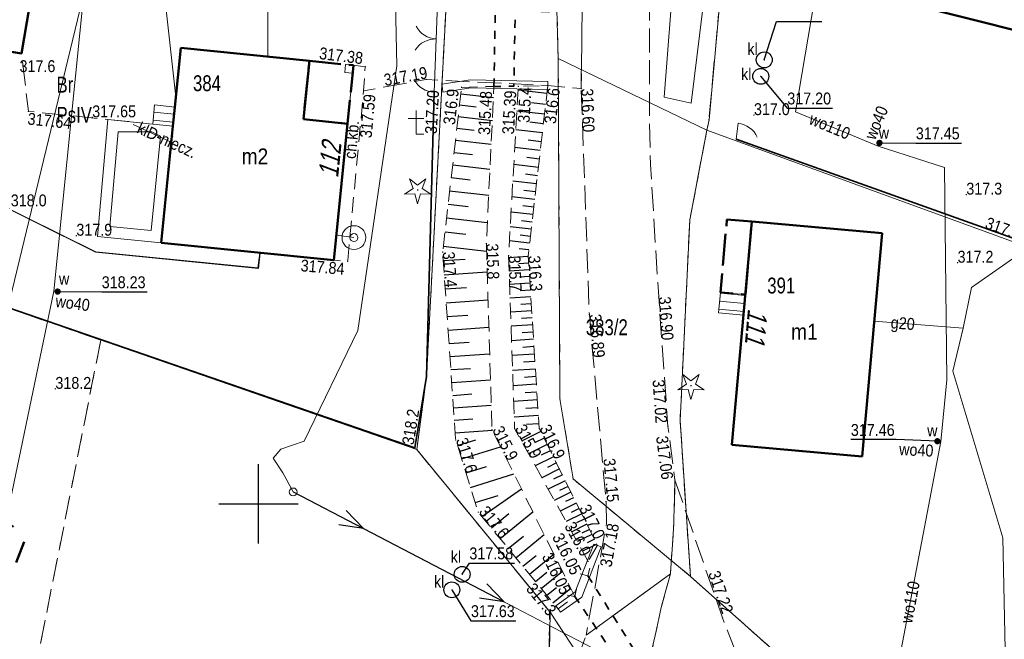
# Model space of a CAD drawing. Header units: metres. Extents: x 7523615 to 7533948, y 5492686 to 5502120.
# Tile 188 of 256: x 7531285 to 7531347, y 5496791 to 5496831. Entities that reach past the tile are written whole.
import ezdxf
from ezdxf.enums import TextEntityAlignment as Align

# ---------------------------------------------------------------- set-up
doc = ezdxf.new("R2010")
doc.units = ezdxf.units.M
for name, pattern in [('0.5_0.5', [1, 0.5, -0.5]), ('1.0_0.5', [1.5, 1, -0.5]), ('1.4_1.4', [2.8, 1.4, -1.4]), ('1.5_0.5', [2, 1.5, -0.5]), ('2.0_0.5', [2.5, 2, -0.5]), ('219-500', [0]), ('egkk-500', [2, 1.5, -0.5]), ('egug-500', [1, 0.5, -0.5]), ('otkz_500', [1, 0.5, -0.5]), ('otob_500', [0]), ('otof_500', [0]), ('suep_nn_500', [0])]:
    doc.linetypes.add(name, pattern=pattern)
doc.layers.get('0').update_dxf_attribs({"color": 2, "lineweight": 5})
doc.styles.get("Standard").update_dxf_attribs({"font": 'Working1250', "width": 0.75})
doc.linetypes.add('902-500', pattern='A,3.75,0,[1,ksztalty.shx,S=0.5,R=0,X=0,Y=0],3.75', length=7.5)
doc.linetypes.add('otdn_500', pattern='A,5,0,[21,ksztalty.shx,S=0.5,R=0,X=-1,Y=0]', length=5)

# ---------------------------------------------------------------- blocks, each defined once
blk = doc.blocks.new('203')
at = {"linetype": 'Continuous', "lineweight": 0}
h = blk.add_hatch(color=0, dxfattribs=at)
edge = h.paths.add_edge_path()
edge.add_arc((0, 0), 0.045, 0, 360)
blk = doc.blocks.new('PW01')
at = {"linetype": 'Continuous', "lineweight": 13}
h = blk.add_hatch(color=0, dxfattribs=at)
edge = h.paths.add_edge_path()
edge.add_arc((0, 0), 0.045, 0, 360)
blk = doc.blocks.new('OP011')
at = {"linetype": 'Continuous', "lineweight": 13}
h = blk.add_hatch(color=0, dxfattribs=at)
edge = h.paths.add_edge_path()
edge.add_arc((0, 0), 0.05, 0, 360)
at = {"color": 0, "linetype": 'Continuous', "lineweight": 13}
for p, q in [((-0.283, 0.093), (-0.512, 0.706)), ((-0.512, 0.706), (0, 0.299)), ((0, 0.299), (0.512, 0.706)), ((0.512, 0.706), (0.283, 0.093)), ((-0.828, -0.268), (-0.283, 0.093)), ((0.283, 0.093), (0.828, -0.268)), ((-0.175, -0.24), (-0.828, -0.268)), ((0, -0.87), (-0.175, -0.24)), ((0.175, -0.24), (0, -0.87)), ((0.828, -0.268), (0.175, -0.24))]:
    blk.add_line(p, q, dxfattribs=at)
blk = doc.blocks.new('US13')
at = {"color": 0, "linetype": 'Continuous', "lineweight": 13}
for radius in [0.75, 0.25]:
    blk.add_circle((0, 0), radius, dxfattribs=at)
blk = doc.blocks.new('US15')
at = {"color": 0, "linetype": 'Continuous', "lineweight": 13}
blk.add_circle((0, 0), 0.25, dxfattribs=at)
blk = doc.blocks.new('OO01')
at = {"color": 0, "linetype": 'Continuous', "lineweight": 13}
for p, q in [((0, 1), (0, 1.5)), ((0, 1), (-0.5, 1)), ((0, 0), (0, 1)), ((0, 1), (0.5, 1)), ((0, 0), (0.5, 0))]:
    blk.add_line(p, q, dxfattribs=at)
blk = doc.blocks.new('US25')
at = {"linetype": 'Continuous', "lineweight": 0}
h = blk.add_hatch(color=0, dxfattribs=at)
edge = h.paths.add_edge_path()
edge.add_arc((0, 0), 0.2, 0, 360)
blk = doc.blocks.new('SUEP1')
at = {"color": 0, "linetype": 'Continuous'}
for p, q in [((0, 0), (5, 0)), ((5, 0), (3.5, 0.5)), ((5, 0), (3.5, -0.5)), ((5, 0), (15, 0)), ((15, 0), (13.5, 0.5)), ((15, 0), (13.5, -0.5))]:
    blk.add_line(p, q, dxfattribs=at)
blk = doc.blocks.new('OK02')
at = {"color": 0, "linetype": 'Continuous', "lineweight": 0}
for centre, start, end in [((-1.5, 0), 0, 60), ((1.5, 0), 120, 180)]:
    blk.add_arc(centre, 1.5, start, end, dxfattribs=at)
blk = doc.blocks.new('IB05')
at = {"color": 0, "linetype": 'Continuous', "lineweight": 13}
for q in [(0.354, 0.354), (0.354, -0.354)]:
    blk.add_line((0, 0), q, dxfattribs=at)
blk = doc.blocks.new('SUKM')
at = {"color": 0, "linetype": 'Continuous'}
blk.add_circle((0, 0), 0.5, dxfattribs=at)
blk = doc.blocks.new('OK04')
at = {"color": 0, "linetype": 'Continuous', "lineweight": 0}
blk.add_arc((1.5, 0.001), 1.5, 120, 180, dxfattribs=at)
blk = doc.blocks.new('RAMKA500K')
at = {"color": 0}
for p, q in [((100, 47.5), (100, 52.5)), ((97.5, 50), (102.5, 50))]:
    blk.add_line(p, q, dxfattribs=at)

msp = doc.modelspace()

# ---------------------------------------------------------------- linework, layer by layer
at = {"layer": '000 Inne (niezydentyfikowane)', "color": 7, "linetype": 'CONTINUOUS', "lineweight": 25, "flags": 128}
for points in [[(7531318.16, 5496825.86), (7531316.35, 5496826.07)], [(7531312.74, 5496825.83), (7531314.8, 5496825.6)], [(7531318.08, 5496825.16), (7531317.19, 5496825.26)], [(7531312.66, 5496825.13), (7531313.71, 5496825.01)], [(7531318.01, 5496824.54), (7531316.27, 5496824.74)], [(7531312.58, 5496824.41), (7531314.73, 5496824.16)], [(7531317.94, 5496823.95), (7531317.09, 5496824.05)], [(7531312.5, 5496823.67), (7531313.59, 5496823.54)], [(7531317.88, 5496823.38), (7531316.2, 5496823.57)], [(7531312.41, 5496822.91), (7531314.65, 5496822.66)], [(7531317.81, 5496822.81), (7531316.99, 5496822.91)], [(7531312.32, 5496822.14), (7531313.47, 5496822.01)], [(7531317.75, 5496822.26), (7531316.14, 5496822.45)], [(7531317.69, 5496821.72), (7531316.9, 5496821.81)], [(7531312.23, 5496821.35), (7531314.58, 5496821.09)], [(7531317.63, 5496821.19), (7531316.08, 5496821.37)], [(7531312.14, 5496820.55), (7531313.34, 5496820.41)], [(7531317.51, 5496820.16), (7531316.02, 5496820.33)], [(7531317.57, 5496820.67), (7531316.81, 5496820.76)], [(7531312.04, 5496819.72), (7531314.5, 5496819.44)], [(7531317.45, 5496819.66), (7531316.72, 5496819.74)], [(7531317.4, 5496819.17), (7531315.96, 5496819.33)], [(7531311.95, 5496818.88), (7531313.2, 5496818.74)], [(7531317.34, 5496818.69), (7531316.64, 5496818.77)], [(7531311.85, 5496818.02), (7531314.41, 5496817.72)], [(7531317.29, 5496818.22), (7531315.91, 5496818.37)], [(7531317.23, 5496817.75), (7531316.56, 5496817.83)], [(7531317.18, 5496817.3), (7531315.85, 5496817.45)], [(7531311.75, 5496817.14), (7531313.06, 5496816.98)], [(7531317.08, 5496816.42), (7531315.8, 5496816.56)], [(7531317.13, 5496816.85), (7531316.48, 5496816.93)], [(7531311.64, 5496816.23), (7531314.36, 5496815.92)], [(7531317.03, 5496815.99), (7531316.41, 5496816.06)], [(7531311.64, 5496815.32), (7531313.01, 5496815.42)], [(7531316.99, 5496815.57), (7531315.75, 5496815.49)], [(7531317.05, 5496814.73), (7531315.78, 5496814.65)], [(7531317.02, 5496815.15), (7531316.39, 5496815.11)], [(7531311.7, 5496814.42), (7531314.4, 5496814.61)], [(7531317.07, 5496814.32), (7531316.44, 5496814.27)], [(7531311.76, 5496813.54), (7531313.1, 5496813.63)], [(7531317.1, 5496813.89), (7531315.81, 5496813.81)], [(7531317.13, 5496813.46), (7531316.48, 5496813.42)], [(7531311.82, 5496812.66), (7531314.46, 5496812.84)], [(7531317.15, 5496813.03), (7531315.84, 5496812.95)], [(7531317.18, 5496812.6), (7531316.52, 5496812.56)], [(7531311.88, 5496811.8), (7531313.18, 5496811.89)], [(7531317.21, 5496812.16), (7531315.87, 5496812.07)], [(7531317.24, 5496811.71), (7531316.56, 5496811.67)], [(7531311.94, 5496810.94), (7531314.51, 5496811.12)], [(7531317.27, 5496811.27), (7531315.91, 5496811.18)], [(7531317.32, 5496810.36), (7531315.94, 5496810.27)], [(7531317.3, 5496810.81), (7531316.61, 5496810.77)], [(7531312, 5496810.1), (7531313.27, 5496810.19)], [(7531317.35, 5496809.9), (7531316.65, 5496809.85)], [(7531312.06, 5496809.27), (7531314.56, 5496809.44)], [(7531317.38, 5496809.43), (7531315.97, 5496809.34)], [(7531312.11, 5496808.45), (7531313.35, 5496808.53)], [(7531317.44, 5496808.49), (7531316, 5496808.4)], [(7531317.41, 5496808.96), (7531316.7, 5496808.92)], [(7531317.47, 5496808.01), (7531316.75, 5496807.96)], [(7531312.17, 5496807.63), (7531314.61, 5496807.8)], [(7531317.5, 5496807.53), (7531316.04, 5496807.43)], [(7531312.23, 5496806.83), (7531313.43, 5496806.92)], [(7531317.53, 5496807.04), (7531316.79, 5496806.99)], [(7531312.28, 5496806.04), (7531314.66, 5496806.21)], [(7531317.57, 5496806.55), (7531316.07, 5496806.45)], [(7531317.6, 5496806.05), (7531316.84, 5496806)], [(7531317.63, 5496805.55), (7531316.11, 5496805.45)], [(7531312.33, 5496805.26), (7531313.51, 5496805.34)], [(7531317.66, 5496805.04), (7531316.89, 5496804.99)], [(7531312.39, 5496804.47), (7531314.73, 5496804.63)], [(7531317.78, 5496804.55), (7531316.57, 5496803.95)], [(7531312.53, 5496803.66), (7531313.69, 5496804.02)], [(7531312.79, 5496802.83), (7531315.24, 5496803.59)], [(7531318.19, 5496803.73), (7531317.01, 5496803.15)], [(7531317.99, 5496804.13), (7531317.39, 5496803.84)], [(7531318.58, 5496802.95), (7531317.43, 5496802.38)], [(7531318.38, 5496803.34), (7531317.8, 5496803.05)], [(7531313.07, 5496801.95), (7531314.36, 5496802.35)], [(7531318.77, 5496802.57), (7531318.2, 5496802.29)], [(7531313.35, 5496801.03), (7531316.09, 5496801.88)], [(7531318.95, 5496802.19), (7531317.84, 5496801.64)], [(7531319.14, 5496801.82), (7531318.59, 5496801.54)], [(7531319.32, 5496801.45), (7531318.24, 5496800.91)], [(7531319.5, 5496801.09), (7531318.97, 5496800.83)], [(7531313.65, 5496800.07), (7531315.1, 5496800.52)], [(7531314.07, 5496799.19), (7531316.56, 5496800.94)], [(7531319.68, 5496800.73), (7531318.63, 5496800.21)], [(7531320.02, 5496800.04), (7531319.01, 5496799.53)], [(7531319.85, 5496800.38), (7531319.34, 5496800.13)], [(7531314.67, 5496798.47), (7531315.77, 5496799.38)], [(7531315.22, 5496797.8), (7531317.28, 5496799.49)], [(7531320.36, 5496799.36), (7531319.37, 5496798.87)], [(7531320.19, 5496799.7), (7531319.69, 5496799.45)], [(7531320.69, 5496798.71), (7531319.73, 5496798.23)], [(7531320.52, 5496799.03), (7531320.04, 5496798.79)], [(7531315.73, 5496797.17), (7531316.69, 5496797.96)], [(7531316.21, 5496796.59), (7531317.99, 5496798.06)], [(7531321, 5496798.07), (7531320.07, 5496797.61)], [(7531320.85, 5496798.38), (7531320.37, 5496798.15)], [(7531321.31, 5496797.45), (7531320.41, 5496797)], [(7531321.16, 5496797.76), (7531320.7, 5496797.53)], [(7531316.65, 5496796.06), (7531317.48, 5496796.74)], [(7531317.07, 5496795.56), (7531318.6, 5496796.82)], [(7531317.45, 5496795.09), (7531318.17, 5496795.68)], [(7531317.81, 5496794.65), (7531319.14, 5496795.75)], [(7531318.16, 5496794.23), (7531318.78, 5496794.73)], [(7531318.55, 5496793.76), (7531319.67, 5496794.68)]]:
    msp.add_lwpolyline(points, dxfattribs=at)
at = {"layer": '217-kontur klasyfikacyjny', "color": 7, "linetype": 'egkk-500', "lineweight": 18, "flags": 128}
for points in [[(7531331.06, 5496853.78), (7531328.38, 5496824.2)], [(7531310.58, 5496808.02), (7531311.82, 5496831.42)], [(7531328.38, 5496824.2), (7531328.25, 5496823.55)], [(7531328.25, 5496823.55), (7531327.17, 5496817.9)], [(7531327.17, 5496817.9), (7531326.56, 5496805.24)], [(7531271.7, 5496816.67), (7531290.06, 5496810.31)], [(7531290.06, 5496810.31), (7531279.42, 5496756.74)], [(7531309.97, 5496803.41), (7531310.58, 5496808.02)], [(7531326.56, 5496805.24), (7531327.21, 5496795.42)], [(7531318.34, 5496793.2), (7531309.97, 5496803.41)], [(7531327.21, 5496795.42), (7531334.05, 5496789.33)], [(7531318.16, 5496780.78), (7531318.34, 5496793.2)]]:
    msp.add_lwpolyline(points, dxfattribs=at)
at = {"layer": '218-kontur użytku gruntowego', "color": 7, "linetype": 'egug-500', "lineweight": 18, "flags": 128}
for points in [[(7531317.92, 5496863.61), (7531318.88, 5496828.05)], [(7531331.06, 5496853.78), (7531328.38, 5496824.2)], [(7531310.58, 5496808.02), (7531311.82, 5496831.42)], [(7531318.88, 5496828.05), (7531318.99, 5496806.6)], [(7531328.38, 5496824.2), (7531328.25, 5496823.55)], [(7531328.25, 5496823.55), (7531327.17, 5496817.9)], [(7531327.17, 5496817.9), (7531326.56, 5496805.24)], [(7531271.7, 5496816.67), (7531290.06, 5496810.31)], [(7531290.06, 5496810.31), (7531279.42, 5496756.74)], [(7531309.97, 5496803.41), (7531310.58, 5496808.02)], [(7531318.99, 5496806.6), (7531319.82, 5496801.56)], [(7531326.56, 5496805.24), (7531327.21, 5496795.42)], [(7531318.34, 5496793.2), (7531309.97, 5496803.41)], [(7531319.82, 5496801.56), (7531327.21, 5496795.42)], [(7531327.21, 5496795.42), (7531334.05, 5496789.33)], [(7531318.34, 5496793.2), (7531318.16, 5496780.78)], [(7531324.95, 5496783.14), (7531318.34, 5496793.2)]]:
    msp.add_lwpolyline(points, dxfattribs=at)
at = {"layer": '219-działka ewidencyjna', "color": 3, "linetype": '219-500', "lineweight": 18, "flags": 128}
for points in [[(7531318.88, 5496828.05), (7531317.92, 5496863.61)], [(7531331.06, 5496853.78), (7531328.38, 5496824.2)], [(7531310.58, 5496808.02), (7531311.82, 5496831.42)], [(7531318.88, 5496828.05), (7531328.25, 5496823.55)], [(7531318.88, 5496828.05), (7531318.99, 5496806.6)], [(7531328.25, 5496823.55), (7531328.38, 5496824.2)], [(7531328.25, 5496823.55), (7531327.17, 5496817.9)], [(7531328.25, 5496823.55), (7531382.31, 5496803.84)], [(7531267.81, 5496818.02), (7531309.97, 5496803.41)], [(7531326.56, 5496805.24), (7531327.17, 5496817.9)], [(7531309.97, 5496803.41), (7531310.58, 5496808.02)], [(7531318.99, 5496806.6), (7531319.82, 5496801.56)], [(7531327.21, 5496795.42), (7531326.56, 5496805.24)], [(7531309.97, 5496803.41), (7531318.37, 5496793.16)], [(7531319.82, 5496801.56), (7531327.21, 5496795.42)], [(7531327.21, 5496795.42), (7531334.05, 5496789.33)], [(7531318.16, 5496780.78), (7531318.37, 5496793.16)], [(7531324.95, 5496783.14), (7531318.37, 5496793.16)]]:
    msp.add_lwpolyline(points, dxfattribs=at)
at = {"layer": '310-podpora', "color": 7, "linetype": 'CONTINUOUS', "lineweight": 18, "flags": 128}
msp.add_lwpolyline([(7531305.98, 5496827.63), (7531305.93, 5496827.13), (7531305.43, 5496827.18), (7531305.48, 5496827.68)], close=True, dxfattribs=at)
at = {"layer": '312-budynek ewidencyjny', "color": 7, "linetype": 'CONTINUOUS', "lineweight": 50, "flags": 128}
for points in [[(7531287.29, 5496841.48), (7531285.07, 5496828.37)], [(7531348.3, 5496829.68), (7531337.52, 5496832.4)], [(7531285.07, 5496828.37), (7531279.2, 5496829.36)], [(7531294.73, 5496825), (7531295.1, 5496828.73)], [(7531295.1, 5496828.73), (7531303.2, 5496827.91)], [(7531303.2, 5496827.91), (7531302.83, 5496824.23)], [(7531294.6, 5496823.8), (7531294.73, 5496825)], [(7531302.83, 5496824.23), (7531305.61, 5496823.95)], [(7531293.86, 5496816.45), (7531294.6, 5496823.8)], [(7531305.61, 5496823.95), (7531304.74, 5496815.35)], [(7531329.82, 5496803.72), (7531331.08, 5496817.78)], [(7531331.08, 5496817.78), (7531339.29, 5496817.04)], [(7531339.29, 5496817.04), (7531338.03, 5496802.98)], [(7531304.74, 5496815.35), (7531293.86, 5496816.45)], [(7531338.03, 5496802.98), (7531329.82, 5496803.72)]]:
    msp.add_lwpolyline(points, dxfattribs=at)
at = {"layer": '352-schody', "color": 7, "linetype": 'CONTINUOUS', "lineweight": 18, "flags": 128}
for points in [[(7531293.33, 5496823.93), (7531293.45, 5496825.13), (7531294.73, 5496825), (7531294.6, 5496823.8)], [(7531293.33, 5496823.93), (7531293.45, 5496825.13), (7531294.73, 5496825), (7531294.6, 5496823.8)], [(7531330.55, 5496811.88), (7531328.98, 5496812.02), (7531329.1, 5496813.32), (7531330.67, 5496813.18)], [(7531330.55, 5496811.88), (7531328.98, 5496812.02), (7531329.1, 5496813.32), (7531330.67, 5496813.18)]]:
    msp.add_lwpolyline(points, close=True, dxfattribs=at)
for points in [[(7531294.681, 5496824.549), (7531293.405, 5496824.676)], [(7531294.627, 5496824.052), (7531293.355, 5496824.179)], [(7531330.664, 5496813.12), (7531329.095, 5496813.265)], [(7531330.573, 5496812.124), (7531329.003, 5496812.269)], [(7531330.618, 5496812.622), (7531329.049, 5496812.767)]]:
    msp.add_lwpolyline(points, dxfattribs=at)
at = {"layer": 'blok - nawis', "color": 7, "linetype": '2.0_0.5', "lineweight": 50, "flags": 128}
for points in [[(7531303.2, 5496827.91), (7531305.98, 5496827.63), (7531305.61, 5496823.95), (7531302.83, 5496824.23)], [(7531331.08, 5496817.78), (7531329.51, 5496817.92), (7531329.1, 5496813.32), (7531330.67, 5496813.18)]]:
    msp.add_lwpolyline(points, close=True, dxfattribs=at)
at = {"layer": 'brama', "color": 7, "linetype": 'otob_500', "lineweight": 18, "flags": 128}
msp.add_lwpolyline([(7531311.11, 5496827.06), (7531311.28, 5496831.52)], dxfattribs=at)
at = {"layer": 'chodnik', "color": 7, "linetype": '1.0_0.5', "lineweight": 18, "flags": 128}
msp.add_lwpolyline([(7531305.98, 5496827.63), (7531306.72, 5496827.54), (7531306.62, 5496826.02), (7531305.61, 5496815.28), (7531304.74, 5496815.35), (7531305.61, 5496823.95)], close=True, dxfattribs=at)
at = {"layer": 'furtka', "color": 7, "linetype": 'otof_500', "lineweight": 18, "flags": 128}
for points in [[(7531311.07, 5496825.93), (7531311.11, 5496827.06)], [(7531330.21, 5496823.98), (7531330.1, 5496822.98)]]:
    msp.add_lwpolyline(points, dxfattribs=at)
at = {"layer": 'jezdnia', "color": 7, "linetype": '1.5_0.5', "lineweight": 18, "flags": 128}
for points in [[(7531286.58, 5497074.46), (7531291.49, 5497075.57), (7531291.37, 5497073.54), (7531290.77, 5497063.65), (7531290.43, 5497058.06), (7531292.55, 5497041.63), (7531298.28, 5497026.75), (7531304.36, 5497014.48), (7531310.31, 5497002.44), (7531312.92, 5496998.1), (7531314.08, 5496995.71), (7531319.54, 5496989.61), (7531326.18, 5496983.54), (7531333.51, 5496977.27), (7531341.3, 5496970.22), (7531346.98, 5496964.35), (7531350, 5496959.44), (7531352.3, 5496953.5), (7531353.24, 5496949.16), (7531353.45, 5496941.25), (7531352.45, 5496933.43), (7531351.1, 5496925.23), (7531349.5, 5496918.14), (7531347.66, 5496908.57), (7531341.05, 5496890.93), (7531338.69, 5496885.96), (7531334.22, 5496876.59), (7531333.45, 5496875.1), (7531330.32, 5496867.73), (7531328.92, 5496863.78), (7531327.8, 5496860.4), (7531326.63, 5496855.5), (7531325.68, 5496850.09), (7531325.07, 5496843.45), (7531325, 5496839.03), (7531324.63, 5496831.54), (7531324.63, 5496824.27), (7531324.69, 5496821.37), (7531325.21, 5496813.03), (7531325.79, 5496804.87), (7531326.23, 5496801.49), (7531326.16, 5496798.75), (7531325.95, 5496795.58), (7531320.64, 5496791.72), (7531321.92, 5496798.74), (7531321.89, 5496800.13), (7531320.84, 5496811.92), (7531320.33, 5496826.16), (7531320.39, 5496831.51), (7531320.65, 5496839.81), (7531320.75, 5496844.54), (7531322.11, 5496855.12), (7531319.75, 5496856.49), (7531317.14, 5496856.97), (7531317.28, 5496859.44), (7531320.39, 5496859.69), (7531323.15, 5496860.6), (7531324.09, 5496863.56), (7531326.04, 5496868.84), (7531329.16, 5496876.46), (7531329.88, 5496877.69), (7531339.15, 5496897.18), (7531341.16, 5496902.94), (7531340.36, 5496903.04), (7531343.47, 5496911.15), (7531345.25, 5496918.97), (7531347.83, 5496933.36), (7531348.86, 5496941.75), (7531348.66, 5496949), (7531347.62, 5496953.83), (7531345.78, 5496958.3), (7531342.82, 5496962.47), (7531337.73, 5496967.62), (7531323.57, 5496980.04), (7531317.26, 5496985.3), (7531310.18, 5496994.14), (7531306.92, 5496999.84), (7531300.26, 5497012.63), (7531294.26, 5497022.99), (7531287.2, 5497042.71), (7531285.67, 5497057.43)], [(7531294.73, 5496825), (7531293.45, 5496825.13), (7531293.33, 5496823.93), (7531290.51, 5496824.21), (7531285.5, 5496824.73), (7531285.07, 5496828.37), (7531286.22, 5496835.17), (7531289.22, 5496835.02), (7531306.13, 5496833.24), (7531311.79, 5496831.25), (7531318.25, 5496830.98), (7531320.39, 5496831.51), (7531320.33, 5496826.16), (7531318.22, 5496826.36), (7531313.42, 5496826.59), (7531310.56, 5496826.74), (7531306.62, 5496826.02), (7531306.72, 5496827.54), (7531305.98, 5496827.63), (7531303.2, 5496827.91), (7531295.1, 5496828.73)], [(7531326.23, 5496801.49), (7531329.23, 5496792.81), (7531330.18, 5496790.35), (7531333.35, 5496784.59), (7531335.84, 5496781.49), (7531339.64, 5496778.26), (7531343.97, 5496775.34), (7531353.47, 5496769.11), (7531362.45, 5496763.93), (7531359.92, 5496751.73), (7531347.86, 5496753.38), (7531346.81, 5496751.62), (7531342.43, 5496752.77), (7531346.63, 5496758.86), (7531346.82, 5496760.35), (7531347.15, 5496767.63), (7531344.35, 5496767.76), (7531344.47, 5496770.46), (7531345.28, 5496771.08), (7531338.26, 5496776.09), (7531334.17, 5496779.77), (7531331.29, 5496783.68), (7531328.44, 5496787.8), (7531326.42, 5496788.47), (7531324.23, 5496788.22), (7531325.35, 5496793.38), (7531325.95, 5496795.58), (7531326.16, 5496798.75)], [(7531320.64, 5496791.72), (7531325.95, 5496795.58), (7531325.35, 5496793.38), (7531324.23, 5496788.22), (7531323.13, 5496786.69), (7531323.12, 5496784.69), (7531322.93, 5496772.49), (7531321.45, 5496758.18), (7531320.06, 5496751.13), (7531318.58, 5496747.08), (7531317.8, 5496744.94), (7531312.99, 5496734.63), (7531307.07, 5496725.19), (7531300.1, 5496716.07), (7531288.51, 5496700.05), (7531283.92, 5496694.08), (7531270.28, 5496674.09), (7531266.02, 5496667.48), (7531263.74, 5496664.06), (7531259.33, 5496658.88), (7531256.71, 5496654.85), (7531245.99, 5496640.08), (7531241.23, 5496640.93), (7531250.3, 5496653.45), (7531247.05, 5496655.85), (7531251.13, 5496661.31), (7531254.82, 5496659.92), (7531266.1, 5496675.98), (7531273.68, 5496686.65), (7531281.25, 5496697.7), (7531284.77, 5496702.56), (7531285.78, 5496704.03), (7531297.25, 5496719.55), (7531303.7, 5496728), (7531306.31, 5496732.25), (7531309.86, 5496738.35), (7531313.84, 5496746.86), (7531315.98, 5496753.26), (7531317.38, 5496761.16), (7531318.54, 5496772.5), (7531319.05, 5496785), (7531319.58, 5496788.75)]]:
    msp.add_lwpolyline(points, close=True, dxfattribs=at)
at = {"layer": 'ogrodzenie trwałe', "color": 7, "linetype": '902-500', "lineweight": 35, "flags": 128}
for points in [[(7531247.14, 5496824.96), (7531267.81, 5496818.02), (7531309.85, 5496803.52), (7531310.58, 5496808.02), (7531311.07, 5496825.93)], [(7531330.1, 5496822.98), (7531345.72, 5496817.38), (7531392.3, 5496800.74), (7531427.21, 5496787.89)]]:
    msp.add_lwpolyline(points, dxfattribs=at)
at = {"layer": 'przepust', "color": 7, "linetype": '0.5_0.5', "lineweight": 35, "flags": 128}
msp.add_lwpolyline([(7531314.83, 5496826.3), (7531314.92, 5496831.28), (7531316.18, 5496831.25), (7531316.08, 5496826.31)], close=True, dxfattribs=at)
at = {"layer": 'przepust', "color": 7, "linetype": 'otkz_500', "lineweight": 35, "flags": 128}
for points in [[(7531320.75, 5496795.46), (7531326.54, 5496786.2)], [(7531325.77, 5496785.46), (7531319.93, 5496794.15)]]:
    msp.add_lwpolyline(points, dxfattribs=at)
at = {"layer": 'przewód elektroenergetyczny niskiego napięcia', "color": 1, "linetype": 'suep_nn_500', "lineweight": 18, "flags": 128}
msp.add_lwpolyline([(7531302.18, 5496800.74), (7531336.48, 5496782.86)], dxfattribs=at)
at = {"layer": 'przewód elektroenergetyczny podziemny', "color": 7, "linetype": 'CONTINUOUS', "lineweight": 18, "flags": 128}
for points in [[(7531304.87, 5496855.31), (7531305.45, 5496855.54), (7531306.11, 5496854.93), (7531306.84, 5496854.61), (7531307.62, 5496852.55), (7531308.32, 5496846.49), (7531308.71, 5496827.59), (7531306.26, 5496810.92), (7531302.87, 5496803.95), (7531301.41, 5496803.44), (7531300.92, 5496802.87), (7531301.52, 5496801.95), (7531302.18, 5496800.74)], [(7531300.1, 5496815.82), (7531300, 5496814.82), (7531289.72, 5496815.85), (7531274.16, 5496823.59)]]:
    msp.add_lwpolyline(points, dxfattribs=at)
at = {"layer": 'przewód gazowy', "color": 7, "linetype": 'CONTINUOUS', "lineweight": 18, "flags": 128}
for points in [[(7531299.23, 5496996.7), (7531312.39, 5497003.49), (7531342.44, 5496991.15), (7531359.56, 5496986.43), (7531393.17, 5496974.57), (7531411.75, 5496966.47), (7531412.83, 5496965.77), (7531406.54, 5496932.3), (7531404.41, 5496921.77), (7531400.92, 5496906.02), (7531401.79, 5496897.19), (7531400.71, 5496889.71), (7531398.79, 5496877.74), (7531391.14, 5496875.18), (7531366.79, 5496861.18), (7531360.3, 5496842.78), (7531354.42, 5496820.26), (7531344.92, 5496813.63), (7531344.4, 5496811.07), (7531343.74, 5496808.35), (7531346.89, 5496797.84), (7531347.19, 5496783.75)], [(7531299.23, 5496996.7), (7531300.58, 5496991.09), (7531296.89, 5496964.04), (7531294.42, 5496944.17), (7531290.2, 5496917.11), (7531290.01, 5496903.84), (7531287.51, 5496885.28), (7531287.3, 5496864.12), (7531286.48, 5496854.43), (7531286.84, 5496847.79), (7531289.83, 5496842.28), (7531288.9, 5496831.82), (7531284.16, 5496812.16), (7531272.87, 5496782.85), (7531267.99, 5496767.95), (7531254.22, 5496718.5)], [(7531288.9, 5496831.82), (7531300.59, 5496831.01), (7531300.59, 5496828.17)], [(7531338.79, 5496811.51), (7531344.4, 5496811.07)]]:
    msp.add_lwpolyline(points, dxfattribs=at)
at = {"layer": 'przewód kanalizacyjny', "color": 7, "linetype": 'CONTINUOUS', "lineweight": 18, "flags": 128}
for points in [[(7531294.79, 5496825.64), (7531293.45, 5496837.78)], [(7531294.5, 5496822.79), (7531292.1, 5496823.89)]]:
    msp.add_lwpolyline(points, dxfattribs=at)
at = {"layer": 'przewód wodociągowy', "color": 7, "linetype": 'CONTINUOUS', "lineweight": 18, "flags": 128}
for points in [[(7531246.29, 5496678.83), (7531251.96, 5496692.76), (7531261.19, 5496714.26), (7531275.7, 5496749.1), (7531281.59, 5496787.03), (7531287.11, 5496813.4), (7531292.82, 5496870.11), (7531293.85, 5496869.86), (7531304.7, 5496867.89), (7531339.78, 5496861.81), (7531340.1, 5496861.68)], [(7531339.18, 5496783.99), (7531342.98, 5496803.93), (7531343.36, 5496807.81), (7531343.21, 5496821.19), (7531339.03, 5496822.53), (7531333.83, 5496824.69), (7531340.02, 5496861.25), (7531340.1, 5496861.68)], [(7531300.08, 5496815.82), (7531299.96, 5496814.87), (7531289.74, 5496815.88), (7531274.16, 5496823.59)], [(7531339.03, 5496822.53), (7531339.12, 5496822.74)], [(7531304.9, 5496816.92), (7531306.01, 5496816.77)], [(7531287.11, 5496813.4), (7531287.34, 5496813.37)], [(7531342.77, 5496803.94), (7531342.98, 5496803.93)]]:
    msp.add_lwpolyline(points, dxfattribs=at)
at = {"layer": 'rzędna-Atr2', "color": 7, "flags": 128}
for points in [[(7531331.86, 5496827.97), (7531332.64, 5496830.39), (7531335.494, 5496830.39)], [(7531331.64, 5496826.93), (7531333.31, 5496824.93), (7531336.158, 5496824.93)], [(7531339.12, 5496822.74), (7531341.41, 5496822.73), (7531344.296, 5496822.73)], [(7531287.34, 5496813.37), (7531290.12, 5496813.35), (7531292.974, 5496813.35)], [(7531342.77, 5496803.94), (7531340.17, 5496804.04), (7531337.316, 5496804.04)], [(7531312.83, 5496795.55), (7531313.28, 5496796.26), (7531316.134, 5496796.26)], [(7531312.18, 5496794.57), (7531313.38, 5496792.62), (7531316.202, 5496792.62)]]:
    msp.add_lwpolyline(points, dxfattribs=at)
at = {"layer": 'rów przydrożny (poligon)', "color": 7, "linetype": 'CONTINUOUS', "lineweight": 18, "flags": 128}
msp.add_lwpolyline([(7531327.3, 5496849.65), (7531329.38, 5496849.74), (7531328.87, 5496838.39), (7531327.26, 5496825.24), (7531325.56, 5496825.62), (7531326.58, 5496838.92)], close=True, dxfattribs=at)
at = {"layer": 'skarpa nieumocniona', "color": 7, "linetype": '1.0_0.5', "lineweight": 18, "flags": 128}
for points in [[(7531312.79, 5496826.24), (7531314.83, 5496826.3), (7531314.35, 5496816.39), (7531314.71, 5496804.66), (7531319.93, 5496794.15), (7531318.87, 5496793.37), (7531313.84, 5496799.47), (7531312.42, 5496804.02), (7531311.6, 5496815.86)], [(7531312.79, 5496826.24), (7531314.83, 5496826.3), (7531314.35, 5496816.39), (7531314.71, 5496804.66), (7531319.93, 5496794.15), (7531318.87, 5496793.37), (7531313.84, 5496799.47), (7531312.42, 5496804.02), (7531311.6, 5496815.86)], [(7531320.76, 5496796.36), (7531316.13, 5496804.74), (7531315.75, 5496815.63), (7531316.36, 5496826.31), (7531318.22, 5496826.36), (7531316.99, 5496815.62), (7531317.68, 5496804.75), (7531321.35, 5496797.37)], [(7531320.76, 5496796.36), (7531316.13, 5496804.74), (7531315.75, 5496815.63), (7531316.36, 5496826.31), (7531318.22, 5496826.36), (7531316.99, 5496815.62), (7531317.68, 5496804.75), (7531321.35, 5496797.37)]]:
    msp.add_lwpolyline(points, close=True, dxfattribs=at)
at = {"layer": 'taras', "color": 0, "lineweight": 18}
for p, q in [((7531289.86, 5496816.84), (7531290.51, 5496824.21)), ((7531290.51, 5496824.21), (7531293.33, 5496823.93)), ((7531290.622, 5496817.473), (7531291.155, 5496823.431)), ((7531291.155, 5496823.431), (7531293.28, 5496823.433)), ((7531293.28, 5496823.433), (7531293.826, 5496823.169)), ((7531293.33, 5496823.93), (7531294.6, 5496823.8)), ((7531294.6, 5496823.8), (7531293.86, 5496816.45)), ((7531293.826, 5496823.169), (7531293.228, 5496817.221)), ((7531293.228, 5496817.221), (7531290.622, 5496817.473)), ((7531293.86, 5496816.45), (7531289.86, 5496816.84))]:
    msp.add_line(p, q, dxfattribs=at)
at = {"layer": 'Zakres', "color": 5, "linetype": '1.4_1.4', "lineweight": 50, "flags": 128}
msp.add_lwpolyline([(7531743.27, 5499246.67), (7531674.19, 5499075.04), (7531617.162, 5499130.015), (7531497.218, 5499019.596), (7531360.693, 5498909.882), (7531137.385, 5498723.263), (7530837.96, 5498471.05), (7530827.293, 5498468.557), (7530555.83, 5498209.93), (7530490.214, 5498246.484), (7530415.425, 5498175.928), (7530370.975, 5498140.65), (7530313.12, 5498105.373), (7530175.536, 5498113.134), (7530201.642, 5498273.295), (7530135.32, 5498299.4), (7530095.809, 5498250.012), (7529934.942, 5498278.939), (7529886.553, 5498254.598), (7529886.964, 5498227.434), (7529861.564, 5498166.05), (7529795.242, 5498157.584), (7529752.203, 5498064.45), (7529512.785, 5498134.242), (7529497.697, 5498245.624), (7529418.476, 5498260.595), (7529163.77, 5498290.228), (7529123.554, 5498137.123), (7529361.326, 5498088.439), (7529468.57, 5498017.178), (7529499.62, 5497998.73), (7529568.053, 5497998.128), (7529612.503, 5497967.789), (7529759.259, 5497962.851), (7529731.037, 5497742.012), (7529837.62, 5497773.434), (7529926.26, 5498000.98), (7530249.502, 5497965.967), (7530399.55, 5498036.463), (7530504.325, 5498041.167), (7530550.186, 5498000.245), (7530485.275, 5497939.567), (7530567.12, 5497896.528), (7530578.585, 5497865.954), (7530414.955, 5497723.667), (7530456.347, 5497670.633), (7530620.036, 5497828.677), (7530672.247, 5497834.44), (7530708.231, 5497874.656), (7530802.893, 5497949.739), (7531291.019, 5497844.846), (7531633.86, 5497783.346), (7531723.76, 5497752.948), (7531716.74, 5497689.82), (7531638.86, 5497701.8), (7531607.99, 5497651.877), (7531593.173, 5497646.233), (7531554.368, 5497551.688), (7531542.197, 5497533.109), (7531433.365, 5497444.091), (7531365.279, 5497382.708), (7531307.012, 5497340.61), (7531265.619, 5497313.74), (7531154.142, 5497225.545), (7531069.475, 5497140.173), (7531095.58, 5497066.795), (7531227.52, 5497061.86), (7531269.853, 5497013.879), (7531267.74, 5496900.28), (7531245.86, 5496824.79), (7531285.37, 5496797.98), (7531257.86, 5496726.01), (7531235.28, 5496726.72), (7531225.4, 5496699.91), (7531197.11, 5496699.88), (7531185.19, 5496624.41), (7531253.801, 5496571.672), (7531243.218, 5496477.481), (7531256.45, 5496456.49), (7531351.7, 5496436.03), (7531399.67, 5496549.62), (7531437.77, 5496640.64), (7531396.85, 5496663.92), (7531455.59, 5496799.214), (7531464.057, 5496818.264), (7531468.643, 5496848.955), (7531480.284, 5496877.178), (7531555.07, 5497002.95), (7531557.66, 5497022.169), (7531504.626, 5497031.871), (7531386.27, 5497072.44), (7531447.65, 5497179.68), (7531472.876, 5497186.563), (7531542.726, 5497165.75), (7531534.965, 5497117.772), (7531587.882, 5497105.777), (7531625.629, 5497206.319), (7531717.203, 5497165.383), (7531739.282, 5497219.078), (7531634.801, 5497264.88), (7531650.323, 5497306.508), (7531689.66, 5497342.67), (7531724.67, 5497377.51), (7531750.159, 5497383.413), (7531790.729, 5497415.163), (7531807.49, 5497435.8), (7531857.051, 5497525.936), (7531880.16, 5497531.76), (7531912.79, 5497579.205), (7531951.42, 5497582.56), (7531983.17, 5497634.77), (7532010.156, 5497686.449), (7532022.445, 5497715.671), (7532045.96, 5497826.68), (7532028.32, 5497890.18), (7532058.84, 5497978.726), (7532130.806, 5498096.73), (7532169.259, 5498228.668), (7532173.67, 5498272.59), (7532173.45, 5498329.02), (7532174.198, 5498362.371), (7532178.843, 5498457.798), (7532136.745, 5498585.562), (7532124.809, 5498799.345), (7532152.62, 5498813.574), (7532125.691, 5499032.472), (7532124.985, 5499095.267), (7532200.95, 5499066.75), (7532264.333, 5499123.018), (7532116.225, 5499183.814), (7531993.341, 5499227.793), (7531913.613, 5499254.722), (7531816.599, 5499290.941), (7531739.752, 5499297.761), (7531571.83, 5499328.1), (7531549.252, 5499297.761), (7531536.552, 5499281.533), (7531425.075, 5499226.5), (7531439.186, 5499201.805), (7531552.78, 5499254.722), (7531607.813, 5499273.772), (7531677.126, 5499271.215)], close=True, dxfattribs=at)
at = {"layer": 'ściana oporowa (linia)', "color": 0, "linetype": 'otdn_500', "lineweight": 18}
for p, q in [((7531313.343, 5496826.722), (7531311.541, 5496826.437)), ((7531318.226, 5496826.61), (7531313.343, 5496826.722)), ((7531318.226, 5496826.61), (7531318.22, 5496826.36)), ((7531311.541, 5496826.437), (7531311.58, 5496826.19)), ((7531321.583, 5496797.28), (7531321.35, 5496797.37)), ((7531320.375, 5496794.112), (7531321.583, 5496797.28)), ((7531319.014, 5496793.166), (7531320.375, 5496794.112)), ((7531319.014, 5496793.166), (7531318.87, 5496793.37))]:
    msp.add_line(p, q, dxfattribs=at)
at = {"layer": 'ściana oporowa (linia)', "color": 0, "lineweight": 18}
for p, q in [((7531311.619, 5496825.943), (7531311.58, 5496826.19)), ((7531313.377, 5496826.218), (7531311.619, 5496825.943)), ((7531318.214, 5496826.11), (7531313.377, 5496826.218)), ((7531318.214, 5496826.11), (7531318.22, 5496826.36)), ((7531319.945, 5496794.448), (7531321.117, 5496797.46)), ((7531321.117, 5496797.46), (7531321.35, 5496797.37)), ((7531318.726, 5496793.574), (7531319.945, 5496794.448)), ((7531318.726, 5496793.574), (7531318.87, 5496793.37))]:
    msp.add_line(p, q, dxfattribs=at)

# ---------------------------------------------------------------- block references
at = {"layer": '203-punkt graniczny', "color": 3, "linetype": 'CONTINUOUS', "lineweight": 18}
for p in [(7531318.88, 5496828.05), (7531328.38, 5496824.2), (7531328.25, 5496823.55), (7531327.17, 5496817.9), (7531310.58, 5496808.02), (7531318.99, 5496806.6), (7531326.56, 5496805.24), (7531309.97, 5496803.41), (7531319.82, 5496801.56), (7531327.21, 5496795.42), (7531318.37, 5496793.16)]:
    msp.add_blockref('203', p, dxfattribs=at)
at = {"layer": 'brama', "color": 7, "linetype": 'CONTINUOUS', "lineweight": 18, "rotation": 87.817}
msp.add_blockref('OK02', (7531311.195, 5496829.29), dxfattribs=at)
at = {"layer": 'drzewo iglaste', "color": 7, "linetype": 'CONTINUOUS', "lineweight": 18}
for p in [(7531310.02, 5496819.77), (7531327.24, 5496807.44)]:
    msp.add_blockref('OP011', p, dxfattribs=at)
at = {"layer": 'figura  krzyż', "color": 7, "linetype": 'CONTINUOUS', "lineweight": 18}
msp.add_blockref('OO01', (7531309.92, 5496823.28), dxfattribs=at)
at = {"layer": 'furtka', "color": 7, "linetype": 'CONTINUOUS', "lineweight": 18}
for p, rotation in [((7531311.07, 5496825.93), 87.973), ((7531330.21, 5496823.98), 263.723)]:
    msp.add_blockref('OK04', p, dxfattribs=dict(at, rotation=rotation))
at = {"layer": 'osadnik  szambo', "color": 7, "linetype": 'CONTINUOUS', "lineweight": 18}
for p in [(7531331.86, 5496827.97), (7531331.64, 5496826.93), (7531312.83, 5496795.55), (7531312.18, 5496794.57)]:
    msp.add_blockref('SUKM', p, dxfattribs=at)
at = {"layer": 'pikieta naturalna', "color": 7, "linetype": 'CONTINUOUS', "lineweight": 13}
for p in [(7531312.79, 5496826.24), (7531316.36, 5496826.31), (7531318.22, 5496826.36), (7531331.21, 5496824.49), (7531344.59, 5496819.48), (7531345.72, 5496817.38), (7531288.52, 5496816.89), (7531314.35, 5496816.39), (7531311.6, 5496815.86), (7531315.75, 5496815.63), (7531316.99, 5496815.62), (7531344.04, 5496815.19), (7531287.2, 5496807.24), (7531316.13, 5496804.74), (7531317.68, 5496804.75), (7531314.71, 5496804.66), (7531309.85, 5496803.52), (7531312.42, 5496804.02), (7531313.84, 5496799.47), (7531321.35, 5496797.37), (7531320.76, 5496796.36), (7531318.87, 5496793.37)]:
    msp.add_blockref('PW01', p, dxfattribs=at)
at = {"layer": 'pikieta sztuczna', "color": 7, "linetype": 'CONTINUOUS', "lineweight": 13}
for p in [(7531306.72, 5496827.54), (7531310.56, 5496826.74), (7531306.62, 5496826.02), (7531311.58, 5496826.19), (7531314.83, 5496826.3), (7531316.08, 5496826.31), (7531320.33, 5496826.16), (7531285.5, 5496824.73), (7531289.52, 5496824.35), (7531305.61, 5496815.28), (7531325.21, 5496813.03), (7531320.84, 5496811.92), (7531325.79, 5496804.87), (7531326.23, 5496801.49), (7531321.89, 5496800.13), (7531321.92, 5496798.74), (7531320.75, 5496795.46), (7531319.93, 5496794.15), (7531329.23, 5496792.81)]:
    msp.add_blockref('PW01', p, dxfattribs=at)
at = {"layer": 'przepust', "color": 7, "linetype": 'CONTINUOUS', "lineweight": 35}
for p, rotation in [((7531320.75, 5496795.46), 482.017), ((7531319.93, 5496794.15), 483.903)]:
    msp.add_blockref('IB05', p, dxfattribs=dict(at, rotation=rotation))
at = {"layer": 'przewód elektroenergetyczny niskiego napięcia', "color": 1, "linetype": 'CONTINUOUS', "lineweight": 18, "rotation": 332.468}
msp.add_blockref('SUEP1', (7531302.18, 5496800.74), dxfattribs=at)
at = {"layer": 'rzędna', "color": 7, "linetype": 'CONTINUOUS', "lineweight": 18}
for p in [(7531331.86, 5496827.97), (7531331.64, 5496826.93), (7531339.12, 5496822.74), (7531287.34, 5496813.37), (7531342.77, 5496803.94), (7531312.83, 5496795.55), (7531312.18, 5496794.57)]:
    msp.add_blockref('PW01', p, dxfattribs=at)
at = {"layer": 'studnia zwykła', "color": 7, "linetype": 'CONTINUOUS', "lineweight": 18}
msp.add_blockref('US13', (7531306.01, 5496816.77), dxfattribs=at)
at = {"layer": 'słup przewodów napowietrznych', "color": 7, "linetype": 'CONTINUOUS', "lineweight": 18}
msp.add_blockref('US15', (7531302.18, 5496800.74), dxfattribs=at)
at = {"layer": 'Wstawianie ramki sekcyjnej z opisem', "color": 7, "linetype": 'CONTINUOUS', "lineweight": 13}
msp.add_blockref('RAMKA500K', (7531200, 5496750), dxfattribs=at)
at = {"layer": 'zasuwa lub zawór', "color": 7, "linetype": 'CONTINUOUS', "lineweight": 18}
for p in [(7531339.12, 5496822.74), (7531287.34, 5496813.37), (7531342.77, 5496803.94)]:
    msp.add_blockref('US25', p, dxfattribs=at)

# ---------------------------------------------------------------- texts
at = {"layer": '209-oznaczenie konturu klasyfikacyjnego', "color": 7, "linetype": 'CONTINUOUS', "lineweight": 18, "width": 0.79}
msp.add_text('PsIV', height=1, dxfattribs=at).set_placement((7531287.27, 5496825.01), align=Align.TOP_LEFT)
at = {"layer": '210-oznaczenie konturu użytku gruntowego', "color": 7, "linetype": 'CONTINUOUS', "lineweight": 18, "width": 0.79}
msp.add_text('Br', height=1, dxfattribs=at).set_placement((7531287.27, 5496825.91))
at = {"layer": '211-numer działki ewidencyjnej', "color": 3, "linetype": 'CONTINUOUS', "lineweight": 18, "width": 0.79}
msp.add_text('383/2', height=1, dxfattribs=at).set_placement((7531320.62, 5496811.62), align=Align.TOP_LEFT)
at = {"layer": '238-Punkt adresowy budynku', "color": 7, "linetype": 'CONTINUOUS', "lineweight": 25, "oblique": 15, "width": 0.79}
for s, rotation, p in [('112', 84.219, (7531305.12, 5496821.6)), ('111', 264.878, (7531330.74, 5496811.22))]:
    msp.add_text(s, height=1.25, rotation=rotation, dxfattribs=at).set_placement(p, align=Align.CENTER)
at = {"layer": '312-oznaczenie budynku ewidencyjnego', "color": 7, "linetype": 'CONTINUOUS', "lineweight": 18, "width": 0.79}
for s, p in [('384', (7531295.87, 5496826)), ('391', (7531332.05, 5496813.25))]:
    msp.add_text(s, height=1, dxfattribs=at).set_placement(p)
at = {"layer": '312-oznaczenie budynku ewidencyjnego-Atr117', "color": 7, "width": 0.9}
for s, p in [('m2', (7531299.77, 5496821.89)), ('m1', (7531334.39, 5496810.84))]:
    msp.add_text(s, height=1, dxfattribs=at).set_placement(p, align=Align.MIDDLE_CENTER)
at = {"layer": 'chodnik-Atr17', "color": 7, "width": 0.9}
msp.add_text('ch.kb.', height=0.75, rotation=84.628, dxfattribs=at).set_placement((7531306.12, 5496821.71))
at = {"layer": 'osadnik  szambo-Atr17', "color": 7, "width": 0.9}
for p in [(7531330.8, 5496828.28), (7531330.4, 5496826.7), (7531312.11, 5496796.28), (7531311.05, 5496794.72)]:
    msp.add_text('kl', height=0.75, dxfattribs=at).set_placement(p)
at = {"layer": 'pikieta naturalna-Atr2', "color": 7, "width": 0.9}
for s, p in [('317.6', (7531284.94, 5496827.2)), ('317.0', (7531331.21, 5496824.49)), ('317.3', (7531344.59, 5496819.48)), ('318.0', (7531284.39, 5496818.74)), ('317.9', (7531288.52, 5496816.89)), ('317.2', (7531344.04, 5496815.19)), ('318.2', (7531287.2, 5496807.24))]:
    msp.add_text(s, height=0.75, dxfattribs=at).set_placement(p)
for s, rotation, p in [('316.9', 83.46, (7531312.37, 5496823.85)), ('315.4', 86.731, (7531317.07, 5496823.99)), ('316.6', 83.466, (7531318.73, 5496823.91)), ('317.1', 340.341, (7531345.72, 5496817.38)), ('315.8', 271.757, (7531314.35, 5496816.39)), ('317.4', 273.961, (7531311.6, 5496815.86)), ('315.7', 271.998, (7531315.75, 5496815.63)), ('316.3', 273.632, (7531316.99, 5496815.62)), ('318.2', 80.785, (7531309.77, 5496803.67)), ('315.9', 296.412, (7531314.71, 5496804.66)), ('315.9', 298.921, (7531316.13, 5496804.74)), ('316.9', 296.44, (7531317.68, 5496804.75)), ('317.6', 287.332, (7531312.42, 5496804.02)), ('317.6', 309.508, (7531313.84, 5496799.47)), ('317.0', 296.44, (7531320.18, 5496799.71)), ('316.0', 298.921, (7531319.25, 5496798.59)), ('317.3', 309.508, (7531316.81, 5496794.61))]:
    msp.add_text(s, height=0.75, rotation=rotation, dxfattribs=at).set_placement(p)
at = {"layer": 'pikieta sztuczna-Atr2', "color": 7, "width": 0.9}
for s, rotation, p in [('317.38', 353.065, (7531303.79, 5496828.03)), ('317.19', 10.356, (7531307.97, 5496826.32)), ('317.20', 86.954, (7531311.23, 5496823.29)), ('315.48', 87.227, (7531314.58, 5496823.23)), ('315.39', 86.731, (7531316.09, 5496823.26)), ('316.60', 272.051, (7531320.33, 5496826.16)), ('317.59', 84.628, (7531307.12, 5496823.02)), ('317.64', 354.074, (7531285.42, 5496823.9)), ('317.84', 355.399, (7531302.63, 5496814.65)), ('316.90', 274.065, (7531325.21, 5496813.03)), ('316.89', 275.089, (7531320.84, 5496811.92)), ('317.02', 274.065, (7531324.82, 5496807.8)), ('317.06', 277.416, (7531325.04, 5496804.22)), ('317.15', 275.089, (7531321.72, 5496802.83)), ('317.18', 79.666, (7531322.23, 5496795.96)), ('316.05', 296.412, (7531318.48, 5496797.91)), ('316.05', 296.412, (7531317.83, 5496796.67)), ('317.22', 289.066, (7531328.32, 5496795.61))]:
    msp.add_text(s, height=0.75, rotation=rotation, dxfattribs=at).set_placement(p)
msp.add_text('317.65', height=0.75, dxfattribs=at).set_placement((7531289.52, 5496824.35))
at = {"layer": 'przewód gazowy-Atr1', "color": 7, "width": 0.9}
msp.add_text('g20', height=0.75, rotation=-4.482, dxfattribs=at).set_placement((7531339.84, 5496811.43), align=Align.MIDDLE_LEFT)
at = {"layer": 'przewód kanalizacyjny-Atr1', "color": 7, "width": 0.9}
msp.add_text('klD-niecz.', height=0.75, rotation=-24.623, dxfattribs=at).set_placement((7531292.43, 5496823.74), align=Align.MIDDLE_LEFT)
at = {"layer": 'przewód wodociągowy-Atr1', "color": 7, "width": 0.9}
for s, rotation, p in [('wo40', 66.801, (7531338.92, 5496824.01)), ('wo110', 337.443, (7531335.99, 5496823.79)), ('wo40', 352.568, (7531288.29, 5496812.64)), ('wo40', 357.273, (7531341.44, 5496803.39)), ('wo110', 79.21, (7531341.05, 5496793.8))]:
    msp.add_text(s, height=0.75, rotation=rotation, dxfattribs=at).set_placement(p, align=Align.MIDDLE_CENTER)
at = {"layer": 'rzędna-Atr2', "color": 7, "width": 0.9}
for s, p in [('317.20', (7531333.31, 5496824.938)), ('317.45', (7531341.41, 5496822.738)), ('318.23', (7531290.12, 5496813.357)), ('317.46', (7531337.316, 5496804.048)), ('317.58', (7531313.28, 5496796.268)), ('317.63', (7531313.38, 5496792.628))]:
    msp.add_text(s, height=0.75, dxfattribs=at).set_placement(p, align=Align.BOTTOM_LEFT)
at = {"layer": 'zasuwa lub zawór-Atr17', "color": 7, "width": 0.9}
for p in [(7531339.4, 5496823.38), (7531287.75, 5496814.17), (7531342.45, 5496804.62)]:
    msp.add_text('w', height=0.75, dxfattribs=at).set_placement(p, align=Align.MIDDLE_CENTER)

doc.saveas('drawing.dxf')
